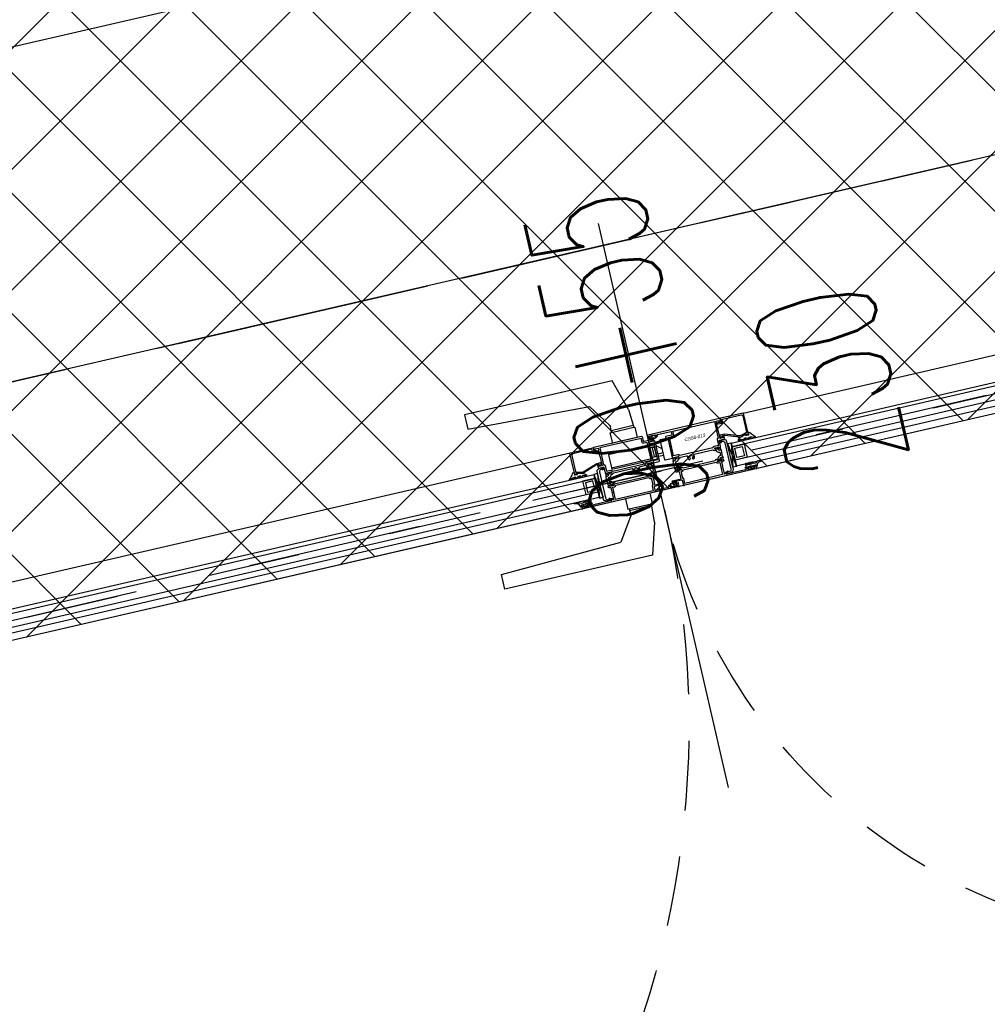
# Model space of a CAD drawing. Header units: centimetres. Extents: x -15121 to 17422, y -60492 to 0.
# Tile 140 of 256: x 2201 to 2301, y -30593 to -30491. Entities that reach past the tile are written whole.
import ezdxf
from ezdxf.enums import TextEntityAlignment as Align

# ---------------------------------------------------------------- set-up
doc = ezdxf.new("R2010")
doc.units = ezdxf.units.CM
doc.header["$LTSCALE"] = 60
for name, pattern in [('__FK_przerywana', [0.32004, 0.16002, -0.16002]), ('DP', [0.5, 0.3, -0.2]), ('KRE-SR', [0.2, 0.12, -0.08])]:
    doc.linetypes.add(name, pattern=pattern)
for name, color, linetype in [('A-DRZ-SY', 1, 'Continuous'), ('AIKA NADPROŻA2', 7, 'Continuous'), ('AIKA powierzchnie2', 2, 'Continuous'), ('AIKA sufity podwieszane', 8, 'Continuous'), ('AIKA sufity wymiarowanie', 7, 'Continuous'), ('AIKA wymiarowanie ogólne rzut2', 7, 'Continuous'), ('AIKA ŚCIANA2', 8, 'Continuous'), ('BA_drz', 7, 'Continuous'), ('JS_PODCIĄGI', 1, 'DP'), ('podciagi i nadproza', 7, 'DP'), ('RI-PROFILE', 8, 'Continuous')]:
    doc.layers.add(name, color=color, linetype=linetype)
doc.layers.add('opisy', color=1, linetype='Continuous', lineweight=15)
doc.styles.add('RomanS', font='romans.shx')
doc.styles.add('T5', font='arial.ttf', dxfattribs={"oblique": 10, "height": 3.5})
doc.styles.add('wymiar', font='txt.shx', dxfattribs={"width": 0.6})
doc.dimstyles.new('Dwudziestka', dxfattribs={"dimtxt": 7, "dimasz": 0.7, "dimexe": 5, "dimexo": 0, "dimgap": 2.5, "dimtad": 1, "dimtoh": 1, "dimdec": 3, "dimrnd": 0.5, "dimdsep": 46, "dimtxsty": 'wymiar', "dimblk": 'znacznik', "dimcen": 0, "dimdle": 5, "dimse1": 1, "dimse2": 1, "dimclrd": 256, "dimclre": 256, "dimclrt": 256, "dimadec": 0, "dimazin": 0, "dimtfac": 0.4, "dimtdec": 3, "dimtix": 1, "dimtofl": 0, "dimtmove": 2, "dimatfit": 3, "dimldrblk": 'znacznik', "dimfxl": 1, "dimtolj": 1, "dimarcsym": 0})

# ---------------------------------------------------------------- blocks, each defined once
blk = doc.blocks.new('PDKŁ')
for p, q in [((3.9, 12.5), (0, -12.5)), ((0, 12.5), (3.9, -12.5))]:
    blk.add_line(p, q)
blk.add_lwpolyline([(3.9, 12.5), (3.9, -12.5), (0, -12.5), (0, 12.5), (3.9, 12.5)])
blk = doc.blocks.new('drzwi90+50')
at = {"layer": 'A-DRZ-SY'}
blk.add_line((-102.5, -31.38), (-102.5, 28.29), dxfattribs=at)
at = {"layer": 'RI-PROFILE'}
for p, q in [((-101.22, 8.9), (-100.25, 12.18)), ((-100.25, 12.18), (-84.62, 12.18)), ((-84.62, 12.18), (-84.62, 10.65)), ((-84.62, 10.65), (-97.36, 10.13)), ((-98.93, 7.8), (-97.36, 10.13)), ((-101.22, 8.9), (-101.33, 7)), ((-101.22, 8.9), (-101.33, 7)), ((-101.32, 7.18), (-98.98, 7.18)), ((-101.32, 7.18), (-98.98, 7.18)), ((-98.98, 7), (-99, 7.63)), ((-98.98, 7), (-99, 7.63)), ((-101.33, 7), (-101.45, 7)), ((-101.45, 7), (-101.45, 5.9)), ((-98.98, 7), (-101.33, 7)), ((-99.7, 7), (-100.6, 7)), ((-98.85, 7), (-98.98, 7)), ((-98.85, 5.9), (-98.85, 7)), ((-112.65, 5.9), (-149.65, 5.9)), ((-102.82, 5.51), (-102.82, 5.51)), ((-15.35, 5.9), (-94.35, 5.9)), ((-103.7, 4.18), (-103.15, 4.62)), ((-103.7, 4.35), (-103.7, 4.35)), ((-103.15, 4.35), (-103.15, 4.35)), ((-102.4, 4.59), (-102.95, 4.59)), ((-102.95, 3.61), (-102.95, 4.53)), ((-102.4, 3.44), (-102.4, 4.59)), ((-103.15, 3.79), (-103.7, 3.79)), ((-103.15, 3.52), (-103.7, 3.52)), ((-103.15, 3.79), (-103.15, 3.79)), ((-102.95, 3.54), (-102.4, 3.54)), ((-98.15, 3.44), (-102.4, 3.44)), ((-13.46, 1.36), (-96.24, 1.36)), ((-96.24, 1.36), (-96.24, 0.76)), ((-149.65, 0), (-112.65, 0)), ((-104.18, 0.39), (-104.18, 0.39)), ((-101.45, -1.1), (-101.45, 0)), ((-98.85, 0), (-98.85, -1.1)), ((-96.24, 0.76), (-13.46, 0.76)), ((-94.35, 0), (-15.35, 0)), ((-101.33, -1.1), (-101.45, -1.1)), ((-101.22, -3), (-101.33, -1.1)), ((-101.22, -3), (-101.33, -1.1)), ((-98.98, -1.1), (-101.33, -1.1)), ((-101.32, -1.28), (-98.98, -1.28)), ((-101.32, -1.28), (-98.98, -1.28)), ((-98.98, -1.1), (-99, -1.73)), ((-98.98, -1.1), (-99, -1.73)), ((-98.85, -1.1), (-98.98, -1.1)), ((-98.93, -1.9), (-97.36, -4.23)), ((-101.22, -3), (-100.24, -6.28)), ((-84.62, -4.71), (-97.36, -4.23)), ((-84.62, -6.28), (-84.62, -4.71)), ((-100.24, -6.28), (-84.62, -6.28))]:
    blk.add_line(p, q, dxfattribs=at)
for points in [[(-98.85, 7), (-98.98, 7), (-101.33, 7), (-101.45, 7), (-101.45, 5.9), (-98.85, 5.9)], [(-112.05, 2.76), (-112.05, 1.36), (-110.75, 1.36), (-110.75, 2.76)], [(-111, 1.56), (-111, 2.56), (-111.8, 2.56), (-111.8, 1.56)], [(-94.94, 2.76), (-94.94, 1.36), (-96.24, 1.36), (-96.24, 2.76)], [(-95.99, 1.56), (-95.99, 2.56), (-95.19, 2.56), (-95.19, 1.56)], [(-98.98, -1.1), (-101.33, -1.1), (-101.45, -1.1), (-101.45, 0), (-98.85, 0), (-98.85, -1.1)]]:
    blk.add_lwpolyline(points, close=True, dxfattribs=at)
for points in [[(-112.57, 3.9, 0.287858), (-112.54, 3.85), (-111.97, 3.7), (-111.77, 3.7), (-110.29, 4.22), (-109.83, 4.22, -0.459407), (-109.78, 4.16, -0.329042), (-110.05, 3.92), (-110.05, 4, -0.256151), (-110.03, 4.03), (-110.02, 4.04, 0.632112), (-110.05, 4.1), (-110.27, 4.1), (-111.75, 3.58), (-111.99, 3.58), (-112.22, 3.64), (-112.51, 3.72), (-112.51, 3.58), (-112.65, 3.58, -0.418945), (-112.7, 3.63), (-112.7, 5.85, -0.414214), (-112.65, 5.9), (-110.25, 5.9, -0.414214), (-110.2, 5.85), (-110.2, 5.77, -0.287257), (-110.21, 5.74), (-110.24, 5.71, 0.267249), (-110.25, 5.68), (-110.25, 5.5), (-110.1, 5.5), (-110.1, 5.51), (-110, 5.55), (-109.85, 5.46), (-109.85, 5.43), (-109.85, 5.43), (-109.85, 5.43, -0.454319), (-109.9, 5.38), (-110.25, 5.38, -0.462511), (-110.38, 5.51), (-110.38, 5.72, 0.416568), (-110.43, 5.77), (-112.4, 5.75, 0.405463), (-112.55, 5.61)], [(-103.7, 3.02), (-103.7, 5.12, 0.398169), (-103.75, 5.17), (-104.5, 5.17), (-104.5, 2.97), (-103.75, 2.97, 0.369204)], [(-102.73, 5.59, 0.767684), (-102.71, 5.52), (-102.7, 5.52, -0.085146), (-102.69, 5.52, -0.196823), (-102.64, 5.46, -0.478694), (-102.71, 5.33), (-102.9, 5.33), (-102.9, 5.33, -0.174661), (-102.97, 5.35), (-102.98, 5.36), (-103.02, 5.38), (-103.02, 5.39), (-103.13, 5.42, 0.068397), (-103.2, 5.42), (-103.22, 5.42, -0.170232), (-103.34, 5.47, -0.665595), (-103.32, 5.52), (-103.29, 5.52, 0.766536), (-103.27, 5.59), (-103.32, 5.62, -0.60612), (-103.31, 5.67), (-103.22, 5.72), (-103.2, 5.72), (-102.8, 5.72), (-102.78, 5.72), (-102.69, 5.67, -0.606131), (-102.68, 5.62)], [(-103.15, 3.07), (-103.15, 5.07, -0.273495), (-103.1, 5.15), (-103.05, 5.17), (-102.5, 5.17), (-102.5, 4.97), (-102.95, 4.97), (-102.95, 3.17), (-102.5, 3.17), (-102.5, 2.97), (-103.05, 2.97, -0.38842)], [(-100.5, 2.56, 0.112813), (-100.45, 2.62), (-100.43, 2.6, 0.272961), (-100.43, 2.81), (-100.45, 2.79, 0.14588), (-100.52, 2.86), (-100.5, 2.88, 0.273255), (-100.7, 2.88), (-100.68, 2.86, 0.14598), (-100.75, 2.79), (-100.77, 2.81, 0.272863), (-100.77, 2.6), (-100.75, 2.62, 0.112856), (-100.7, 2.56, -0.386415), (-100.7, 2.54), (-100.72, 2.49, -0.530912), (-100.89, 2.48, -0.263412), (-100.94, 2.84, 0.527237), (-100.99, 2.91), (-101.65, 2.91), (-101.76, 2.8, -0.198435), (-101.79, 2.79), (-101.94, 2.79), (-101.94, 2.82), (-101.87, 2.95, 0.131589), (-101.87, 2.96), (-101.87, 3.02, 0.414214), (-101.89, 3.04), (-102.32, 3.04, 0.606807), (-102.34, 2.99), (-102.23, 2.82, -0.629353), (-102.21, 2.79), (-102.47, 2.68, -0.536162), (-102.49, 2.7), (-102.49, 2.81, -0.197654), (-102.49, 2.82), (-102.46, 2.86, 0.205169), (-102.45, 2.87, 0.106092), (-102.5, 3.08), (-102.5, 4.02), (-102.45, 4.07), (-102.5, 4.12), (-102.5, 5.17), (-103, 5.17, -0.414214), (-103.05, 5.22), (-103.05, 5.28, -0.414214), (-103, 5.33), (-102.05, 5.33, 0.414292), (-102, 5.38), (-102, 5.75, -0.414292), (-101.85, 5.9), (-96.85, 5.9, -0.414214), (-96.8, 5.85), (-96.8, 5.54), (-96.87, 5.5, -0.199244), (-96.88, 5.5), (-96.95, 5.52), (-96.95, 5.72), (-97.25, 5.72), (-97.25, 4.83), (-97.28, 4.8), (-97.25, 4.77), (-97.25, 3.86), (-96.95, 3.86), (-96.95, 4.08, -0.577388), (-96.92, 4.1), (-96.8, 4.03), (-96.8, 3.86, -0.414214), (-96.96, 3.7), (-97.39, 3.7), (-97.39, 3.08, 0.106121), (-97.44, 2.87, 0.205169), (-97.43, 2.86), (-97.4, 2.82, -0.197654), (-97.4, 2.81), (-97.4, 2.7, -0.536162), (-97.42, 2.68), (-97.68, 2.79, -0.626446), (-97.66, 2.82), (-97.55, 2.99, 0.606807), (-97.57, 3.04), (-98.01, 3.04, 0.414214), (-98.03, 3.02), (-98.03, 2.96, 0.131589), (-98.02, 2.95), (-97.95, 2.82), (-97.95, 2.79), (-98.1, 2.79, -0.198435), (-98.13, 2.8), (-98.24, 2.91), (-100.21, 2.91, 0.527301), (-100.26, 2.84, -0.263181), (-100.31, 2.48, -0.530303), (-100.48, 2.49), (-100.5, 2.54, -0.387107)], [(-103, 5.48), (-102.92, 5.39, 0.18506), (-102.86, 5.38), (-102.73, 5.38), (-102.71, 5.39), (-102.7, 5.41), (-102.71, 5.43), (-102.73, 5.44), (-102.74, 5.44), (-102.76, 5.44), (-102.79, 5.47), (-102.82, 5.51), (-102.84, 5.55), (-102.86, 5.58, 0.433179), (-102.99, 5.6, 0.420657), (-103, 5.48, -1.025064)], [(-98.2, 3.09), (-101.69, 3.09, 0.33408), (-101.87, 3.22), (-102.32, 3.22), (-102.32, 5.17), (-101.97, 5.17, 0.414214), (-101.82, 5.32), (-101.82, 5.72), (-97.43, 5.72), (-97.43, 3.93), (-97.47, 3.93, 0.414214), (-97.57, 3.83), (-97.57, 3.22), (-97.57, 3.22), (-98.03, 3.22, 0.333959)], [(-94.43, 3.9, -0.287858), (-94.46, 3.85), (-95.03, 3.7), (-95.23, 3.7), (-96.71, 4.22), (-97.17, 4.22, 0.459407), (-97.22, 4.16, 0.329042), (-96.95, 3.92), (-96.95, 4, 0.256151), (-96.97, 4.03), (-96.98, 4.04, -0.632112), (-96.95, 4.1), (-96.73, 4.1), (-95.25, 3.58), (-95.01, 3.58), (-94.78, 3.64), (-94.49, 3.72), (-94.49, 3.58), (-94.35, 3.58, 0.418945), (-94.3, 3.63), (-94.3, 5.85, 0.414214), (-94.35, 5.9), (-96.75, 5.9, 0.414214), (-96.8, 5.85), (-96.8, 5.77, 0.287257), (-96.79, 5.74), (-96.76, 5.71, -0.267249), (-96.75, 5.68), (-96.75, 5.5), (-96.9, 5.5), (-96.9, 5.51), (-97, 5.55), (-97.15, 5.46), (-97.15, 5.43), (-97.15, 5.43), (-97.15, 5.43, 0.454319), (-97.1, 5.38), (-96.75, 5.38, 0.462511), (-96.62, 5.51), (-96.62, 5.72, -0.416568), (-96.57, 5.77), (-94.6, 5.75, -0.405463), (-94.45, 5.61)], [(-112.19, 3.2), (-112.28, 3.19, -1), (-112.35, 3.26, -0.221584), (-112.32, 3.28), (-112.23, 3.3), (-112.16, 3.33), (-112.15, 3.34), (-112.15, 3.36, 0.175319), (-112.62, 3.22), (-112.73, 3.19), (-112.78, 3.19, -1), (-112.86, 3.24, -0.317302), (-112.82, 3.28), (-112.75, 3.29), (-112.67, 3.32), (-112.66, 3.33), (-112.66, 3.34), (-112.66, 3.35, 0.074745), (-113.29, 3.19, -1), (-113.35, 3.24, -0.20561), (-113.34, 3.26, 0.095737), (-112.89, 3.76, -0.250819), (-112.7, 3.83), (-112.7, 3.58), (-112.47, 3.58), (-112.42, 3.58), (-112.42, 3.69), (-112.36, 3.68), (-111.99, 3.59, -0.13918), (-111.54, 3.31, -0.962884), (-111.63, 3.23, 0.084626), (-111.82, 3.28, 0.323058), (-112.03, 3.25), (-112.09, 3.23), (-112.1, 3.22, -0.058863)], [(-109.83, 0.29, 0.638068), (-109.81, 0.31), (-109.81, 0.38, -1.146176), (-109.71, 0.38), (-109.71, 0.27), (-109.66, 0.27), (-109.62, 0.27), (-109.62, 0.22), (-109.62, 0.18), (-109.66, 0.18), (-109.9, 0.18), (-109.93, 0.18), (-109.96, 0.19), (-110.22, 0.26, -0.351665), (-110.37, 0.45), (-110.37, 3.43, -0.362129), (-110.22, 3.62), (-109.96, 3.69), (-109.93, 3.7), (-109.9, 3.7), (-109.66, 3.7, -0.99031), (-109.66, 3.61), (-109.71, 3.61), (-109.71, 3.5, -1.11146), (-109.81, 3.5), (-109.81, 3.57, 0.655905), (-109.83, 3.59), (-109.97, 3.54, 0.31307), (-110.14, 3.31), (-110.14, 0.57, 0.342952), (-109.97, 0.34)], [(-97.17, 0.29, -0.638068), (-97.19, 0.31), (-97.19, 0.38, 1.146176), (-97.29, 0.38), (-97.29, 0.27), (-97.34, 0.27), (-97.38, 0.27), (-97.38, 0.22), (-97.38, 0.18), (-97.34, 0.18), (-97.11, 0.18), (-97.07, 0.18), (-97.04, 0.19), (-96.78, 0.26, 0.351665), (-96.63, 0.45), (-96.63, 3.43, 0.362129), (-96.78, 3.62), (-97.04, 3.69), (-97.07, 3.7), (-97.11, 3.7), (-97.34, 3.7, 0.99031), (-97.34, 3.61), (-97.29, 3.61), (-97.29, 3.5, 1.11146), (-97.19, 3.5), (-97.19, 3.57, -0.655905), (-97.17, 3.59), (-97.03, 3.54, -0.31307), (-96.86, 3.31), (-96.86, 0.57, -0.342952), (-97.03, 0.34)], [(-94.81, 3.2), (-94.72, 3.19, 1), (-94.65, 3.26, 0.221584), (-94.68, 3.28), (-94.77, 3.3), (-94.84, 3.33), (-94.85, 3.34), (-94.85, 3.36, -0.175319), (-94.38, 3.22), (-94.27, 3.19), (-94.22, 3.19, 1), (-94.14, 3.24, 0.317302), (-94.18, 3.28), (-94.25, 3.29), (-94.33, 3.32), (-94.34, 3.33), (-94.34, 3.34), (-94.34, 3.35, -0.074745), (-93.71, 3.19, 1), (-93.65, 3.24, 0.20561), (-93.66, 3.26, -0.095737), (-94.11, 3.76, 0.250819), (-94.3, 3.83), (-94.3, 3.58), (-94.53, 3.58), (-94.58, 3.58), (-94.58, 3.69), (-94.64, 3.68), (-95.01, 3.59, 0.13918), (-95.46, 3.31, 0.962884), (-95.37, 3.23, -0.084626), (-95.18, 3.28, -0.323058), (-94.97, 3.25), (-94.92, 3.23), (-94.9, 3.22, 0.058863)], [(-102, 3.03), (-101.89, 3.03, -0.459063), (-101.87, 3.01), (-101.87, 2.96), (-101.95, 2.81, 0.13166), (-101.96, 2.79), (-101.96, 2.78, -0.340635), (-102.12, 2.56), (-102.29, 2.52), (-102.29, 2.15), (-102.12, 2.11, -0.340635), (-101.96, 1.89), (-101.96, 1.88, 0.13166), (-101.95, 1.86), (-101.86, 1.71), (-101.86, 1.66, -0.414214), (-101.89, 1.63), (-102, 1.63, -0.414214), (-102.02, 1.66), (-102.02, 1.68, 1.657677), (-102.13, 1.68), (-102.13, 1.66, -0.414214), (-102.15, 1.63), (-102.26, 1.63, -0.414214), (-102.29, 1.66), (-102.29, 1.7, -0.177104), (-102.29, 1.71), (-102.2, 1.87), (-102.2, 1.92), (-102.46, 1.99, -0.340697), (-102.49, 2.04), (-102.49, 2.63, -0.308868), (-102.46, 2.68), (-102.2, 2.75), (-102.2, 2.8), (-102.29, 2.96, 0.02896), (-102.29, 2.97), (-102.29, 3.01, -0.440048), (-102.26, 3.03), (-102.15, 3.03, -0.443383), (-102.13, 3.01), (-102.13, 2.99, 1.657677), (-102.02, 2.99), (-102.02, 3.01, -0.44283)], [(-105.13, 0.73), (-105.08, 0.73), (-105.08, 1.38), (-105.08, 1.46), (-105.08, 1.46), (-105.14, 1.46, -0.286465), (-105.33, 1.59), (-108.8, 1.59, -0.286465), (-108.99, 1.46), (-109.17, 1.46), (-109.17, 0.18), (-105.18, 0.18), (-105.18, 0.69, -0.414214)], [(-104.5, 0.05, 0.414214), (-104.45, 0), (-94.35, 0, 0.414214), (-94.3, 0.05), (-94.3, 0.33, 0.414214), (-94.35, 0.38), (-94.51, 0.38, 0.99805), (-94.51, 0.3), (-94.42, 0.3), (-94.42, 0.19, -0.414214), (-94.47, 0.14), (-95.13, 0.14, -0.414214), (-95.18, 0.19), (-95.18, 0.3), (-95.18, 0.3), (-95.09, 0.3, 0.998176), (-95.09, 0.38), (-95.36, 0.38, 1.000716), (-95.36, 0.3), (-95.3, 0.3), (-95.3, 0.23, -0.414214), (-95.35, 0.18), (-95.4, 0.18), (-95.4, 0.17), (-97.42, 0.18, -0.412055), (-97.44, 0.2), (-97.44, 0.3), (-97.38, 0.3), (-97.38, 0.38), (-97.42, 0.38, 0.43156), (-97.54, 0.25, -0.43156), (-97.59, 0.2), (-97.6, 0.2, -0.414214), (-97.65, 0.25), (-97.65, 0.82), (-97.68, 0.85), (-97.65, 0.88), (-97.65, 0.97), (-97.68, 1), (-97.65, 1.03), (-97.65, 1.48), (-97.55, 1.48, 0.268304), (-97.41, 1.55), (-97.39, 1.58, 0.250573), (-97.39, 1.6, -0.103677), (-97.44, 1.8, -0.205169), (-97.43, 1.81), (-97.4, 1.85, 0.197654), (-97.4, 1.86), (-97.4, 1.97, 0.536162), (-97.42, 1.99), (-97.68, 1.88, 1.096781), (-97.66, 1.85), (-97.55, 1.68, -0.606807), (-97.57, 1.63), (-98.01, 1.63, -0.414214), (-98.03, 1.66), (-98.03, 1.71, -0.131589), (-98.02, 1.72), (-97.95, 1.85), (-97.95, 1.89), (-98.1, 1.89, 0.198435), (-98.13, 1.87), (-98.24, 1.76), (-101.65, 1.77), (-101.76, 1.87, 0.198435), (-101.79, 1.89), (-101.94, 1.89), (-101.94, 1.85), (-101.87, 1.72, -0.131589), (-101.87, 1.71), (-101.87, 1.66, -0.414214), (-101.89, 1.63), (-102.32, 1.63, -0.606807), (-102.34, 1.68), (-102.23, 1.85, 1.096781), (-102.21, 1.88), (-102.47, 1.99, 0.536162), (-102.49, 1.97), (-102.49, 1.86, 0.197654), (-102.49, 1.85), (-102.46, 1.81, -0.205169), (-102.45, 1.8, -0.103677), (-102.5, 1.6, 0.250573), (-102.5, 1.58), (-102.48, 1.55, 0.268304), (-102.34, 1.48), (-102.1, 1.48), (-102.1, 1.03), (-102.07, 1), (-102.1, 0.97), (-102.1, 0.88), (-102.07, 0.85), (-102.1, 0.82), (-102.1, 0.73), (-102.65, 0.73, 0.414214), (-102.7, 0.69), (-102.7, 0.63, 0.414165), (-102.65, 0.58), (-102.05, 0.57), (-102.05, 0.57), (-102.05, 0.57), (-102.04, 0.57), (-102.04, 0.57), (-102.04, 0.57), (-102.04, 0.57), (-102.04, 0.57), (-102.04, 0.57), (-102.04, 0.57), (-102.03, 0.57), (-102.03, 0.57), (-102.03, 0.57), (-102.03, 0.57), (-102.03, 0.57), (-102.03, 0.57), (-102.03, 0.57), (-102.02, 0.57), (-102.02, 0.57), (-102.02, 0.57), (-102.02, 0.56), (-102.02, 0.56), (-102.02, 0.56), (-102.02, 0.56), (-102.01, 0.56), (-102.01, 0.56), (-102.01, 0.56), (-102.01, 0.56), (-102.01, 0.56), (-102.01, 0.55), (-102.01, 0.55), (-102.01, 0.55), (-102.01, 0.55), (-102.01, 0.55), (-102.01, 0.55), (-102, 0.55), (-102, 0.54), (-102, 0.54), (-102, 0.54), (-102, 0.54), (-102, 0.54), (-102, 0.54), (-102, 0.54), (-102, 0.53), (-102, 0.53), (-102, 0.53), (-102, 0.53), (-102, 0.53), (-102, 0.53), (-102, 0.52), (-102, 0.52), (-102, 0.23, -0.414214), (-102.05, 0.18), (-103.45, 0.18, -0.414214), (-103.5, 0.23), (-103.5, 0.33, 0.414214), (-103.55, 0.38), (-103.71, 0.38, 0.998203), (-103.71, 0.3), (-103.62, 0.3), (-103.62, 0.19, -0.414214), (-103.67, 0.14), (-104.33, 0.14, -0.414214), (-104.38, 0.19), (-104.38, 0.3), (-104.29, 0.3), (-104.29, 0.38), (-104.45, 0.38, 0.414214), (-104.5, 0.33)], [(-112.69, 0.58), (-112.5, 0.58, 0.414214), (-112.48, 0.6), (-112.48, 0.74, -0.414214), (-112.46, 0.76), (-112.38, 0.76, -0.414214), (-112.36, 0.74), (-112.36, 0.6, 0.414214), (-112.34, 0.58), (-112.28, 0.58, 0.414214), (-112.26, 0.6), (-112.26, 0.74, -0.414214), (-112.24, 0.76), (-112.16, 0.76, -0.414214), (-112.14, 0.74), (-112.14, 0.6, 0.414214), (-112.12, 0.58), (-112.06, 0.58, 0.414214), (-112.04, 0.6), (-112.04, 0.74, -0.414208), (-112.02, 0.76), (-111.94, 0.76, -0.414219), (-111.92, 0.74), (-111.92, 0.6, 0.414214), (-111.9, 0.58), (-111.84, 0.58, 0.414214), (-111.82, 0.6), (-111.82, 0.74, -0.413901), (-111.8, 0.76), (-111.72, 0.76, -0.410424), (-111.7, 0.74), (-111.7, 0.38), (-111.95, 0.38), (-111.95, 0.38), (-111.95, 0.29), (-111.9, 0.26, -0.392584), (-111.89, 0.23), (-111.98, 0.14), (-112.42, 0.14), (-112.5, 0.22, -0.342583), (-112.5, 0.26), (-112.45, 0.29), (-112.45, 0.38), (-112.72, 0.38), (-112.72, 0.16), (-112.82, 0.19), (-112.99, 0.54, 0.146205), (-113.12, 0.61), (-113.19, 0.63), (-113.35, 0.66), (-113.4, 0.67, -0.694648), (-113.37, 0.76), (-113.21, 0.76), (-113.1, 0.75, -0.091297), (-112.83, 0.67), (-112.73, 0.59, 0.148233)], [(-104.27, 0.31, 0.767684), (-104.29, 0.38), (-104.3, 0.38, -0.085146), (-104.31, 0.38, -0.196823), (-104.36, 0.44, -0.478694), (-104.29, 0.57), (-104.1, 0.57), (-104.1, 0.57, -0.174661), (-104.03, 0.55), (-104.02, 0.54), (-103.98, 0.52), (-103.98, 0.51), (-103.87, 0.48, 0.068397), (-103.8, 0.48), (-103.78, 0.48, -0.170232), (-103.66, 0.43, -0.665595), (-103.68, 0.38), (-103.71, 0.38, 0.766536), (-103.73, 0.31), (-103.68, 0.28, -0.60612), (-103.69, 0.23), (-103.78, 0.18), (-103.8, 0.18), (-104.2, 0.18), (-104.22, 0.18), (-104.31, 0.23, -0.606131), (-104.32, 0.28)], [(-104, 0.42), (-104.08, 0.51, 0.18506), (-104.14, 0.52), (-104.27, 0.52), (-104.29, 0.51), (-104.3, 0.49), (-104.29, 0.47), (-104.27, 0.46), (-104.26, 0.46), (-104.24, 0.46), (-104.21, 0.43), (-104.18, 0.39), (-104.16, 0.35), (-104.14, 0.32, 0.433179), (-104.01, 0.3, 0.420657), (-104, 0.42, -1.025064)], [(-94.31, 0.58), (-94.5, 0.58, -0.414214), (-94.52, 0.6), (-94.52, 0.74, 0.414214), (-94.54, 0.76), (-94.62, 0.76, 0.414214), (-94.64, 0.74), (-94.64, 0.6, -0.414214), (-94.66, 0.58), (-94.72, 0.58, -0.414214), (-94.74, 0.6), (-94.74, 0.74, 0.414214), (-94.76, 0.76), (-94.84, 0.76, 0.414214), (-94.86, 0.74), (-94.86, 0.6, -0.414214), (-94.88, 0.58), (-94.94, 0.58, -0.414214), (-94.96, 0.6), (-94.96, 0.74, 0.414208), (-94.98, 0.76), (-95.06, 0.76, 0.414219), (-95.08, 0.74), (-95.08, 0.6, -0.414214), (-95.1, 0.58), (-95.16, 0.58, -0.414214), (-95.18, 0.6), (-95.18, 0.74, 0.413901), (-95.2, 0.76), (-95.28, 0.76, 0.410424), (-95.3, 0.74), (-95.3, 0.38), (-95.05, 0.38), (-95.05, 0.38), (-95.05, 0.29), (-95.1, 0.26, 0.392584), (-95.11, 0.23), (-95.02, 0.14), (-94.58, 0.14), (-94.5, 0.22, 0.342583), (-94.5, 0.26), (-94.55, 0.29), (-94.55, 0.38), (-94.28, 0.38), (-94.28, 0.16), (-94.18, 0.19), (-94.01, 0.54, -0.146205), (-93.88, 0.61), (-93.81, 0.63), (-93.65, 0.66), (-93.6, 0.67, 0.694648), (-93.63, 0.76), (-93.79, 0.76), (-93.9, 0.75, 0.091297), (-94.17, 0.67), (-94.27, 0.59, -0.148233)]]:
    blk.add_lwpolyline(points, format="xyb", close=True, dxfattribs=at)
for points in [[(-105.35, 2.91), (-106.01, 2.91, 0.526663), (-106.06, 2.84, -0.262924), (-106.11, 2.48, -0.53092), (-106.28, 2.49), (-106.3, 2.54, -0.386405), (-106.3, 2.56, 0.112964), (-106.25, 2.62), (-106.23, 2.6, 0.272961), (-106.23, 2.81), (-106.25, 2.79, 0.145873), (-106.32, 2.86), (-106.3, 2.88, 0.273231), (-106.5, 2.88), (-106.48, 2.86, 0.145875), (-106.55, 2.79), (-106.57, 2.81, 0.272863), (-106.57, 2.6), (-106.55, 2.62, 0.112751), (-106.5, 2.56, -0.386734), (-106.5, 2.54), (-106.52, 2.49, -0.530631), (-106.69, 2.48, -0.262669), (-106.74, 2.84, 0.526689), (-106.79, 2.91), (-108.76, 2.91), (-108.87, 2.8, -0.198555), (-108.9, 2.79), (-109.05, 2.79), (-109.05, 2.82), (-108.98, 2.95, 0.131676), (-108.97, 2.96), (-108.97, 3.02, 0.414214), (-108.99, 3.04), (-109.43, 3.04, 0.606807), (-109.45, 2.99), (-109.34, 2.82, -1.097514), (-109.32, 2.79), (-109.58, 2.68, -0.535124), (-109.6, 2.7), (-109.6, 2.81, -0.194092), (-109.6, 2.82), (-109.57, 2.86, 0.197355), (-109.56, 2.87, 0.108245), (-109.61, 3.07, -0.112365), (-109.61, 3.09), (-109.61, 3.7), (-110.04, 3.7, -0.414214), (-110.2, 3.86), (-110.2, 4.03), (-110.08, 4.1, -0.577388), (-110.05, 4.08), (-110.05, 3.86), (-109.75, 3.86), (-109.75, 4.77), (-109.72, 4.8), (-109.75, 4.83), (-109.75, 5.72), (-110.05, 5.72), (-110.05, 5.52), (-110.12, 5.5, -0.199244), (-110.13, 5.5), (-110.2, 5.54), (-110.2, 5.85, -0.414214), (-110.15, 5.9), (-102.55, 5.9, -0.41423), (-102.5, 5.85), (-102.5, 5.57, -0.414197), (-102.55, 5.52), (-102.71, 5.52), (-102.71, 5.6), (-102.62, 5.6), (-102.62, 5.71, 0.414214), (-102.67, 5.76), (-103.33, 5.76, 0.414214), (-103.38, 5.71), (-103.38, 5.6), (-103.29, 5.6), (-103.29, 5.52), (-103.45, 5.52, -0.414214), (-103.5, 5.57), (-103.5, 5.67, 0.414182), (-103.55, 5.72), (-104.95, 5.72, 0.414246), (-105, 5.67), (-105, 5.38, 0.414214), (-104.95, 5.33), (-104.35, 5.33, -0.414214), (-104.3, 5.28), (-104.3, 5.22, -0.414408), (-104.35, 5.17), (-104.5, 5.17), (-104.5, 4.12), (-104.55, 4.07), (-104.5, 4.02), (-104.5, 3.09, -0.112289), (-104.5, 3.07, 0.108219), (-104.55, 2.87, 0.197355), (-104.54, 2.86), (-104.51, 2.82, -0.194092), (-104.51, 2.81), (-104.51, 2.7, -0.535124), (-104.53, 2.68), (-104.79, 2.79, -1.097514), (-104.77, 2.82), (-104.66, 2.99, 0.606807), (-104.68, 3.04), (-105.12, 3.04, 0.414214), (-105.14, 3.02), (-105.14, 2.96, 0.131676), (-105.13, 2.95), (-105.06, 2.82), (-105.06, 2.79), (-105.21, 2.79, -0.198555), (-105.24, 2.8), (-105.35, 2.91)], [(-109.43, 3.22), (-108.97, 3.22, -0.334009), (-108.8, 3.09), (-105.31, 3.09, -0.334009), (-105.14, 3.22), (-104.68, 3.22), (-104.68, 5.17), (-105.03, 5.17, -0.414214), (-105.18, 5.32), (-105.18, 5.72), (-109.57, 5.72), (-109.57, 3.93), (-109.53, 3.93, -0.414214), (-109.43, 3.83), (-109.43, 3.22), (-109.43, 3.22)], [(-109.4, 1.71), (-109.3, 1.87), (-109.31, 1.92), (-109.57, 1.99, -0.340697), (-109.6, 2.04), (-109.6, 2.63, -0.340697), (-109.57, 2.68), (-109.31, 2.75), (-109.31, 2.8), (-109.4, 2.96), (-109.4, 2.96), (-109.4, 2.96), (-109.4, 2.96), (-109.4, 2.96), (-109.4, 2.96), (-109.4, 2.96), (-109.4, 2.96), (-109.4, 2.96), (-109.4, 2.96), (-109.4, 2.96), (-109.4, 2.96), (-109.4, 2.96), (-109.4, 2.96), (-109.4, 2.96), (-109.4, 2.96), (-109.4, 2.96), (-109.4, 2.96), (-109.4, 2.96), (-109.4, 2.96), (-109.4, 2.96), (-109.4, 2.96), (-109.4, 2.96), (-109.4, 2.96), (-109.4, 2.96), (-109.4, 2.96), (-109.4, 2.96), (-109.4, 2.96), (-109.4, 2.96), (-109.4, 2.96), (-109.4, 2.96), (-109.4, 2.96), (-109.4, 2.96), (-109.4, 2.96), (-109.4, 2.96), (-109.4, 2.96), (-109.4, 2.96), (-109.4, 2.96), (-109.4, 2.96), (-109.4, 2.96), (-109.4, 2.96), (-109.4, 2.96), (-109.4, 2.96), (-109.4, 2.96), (-109.4, 2.97), (-109.4, 2.97), (-109.4, 2.97), (-109.4, 2.97), (-109.4, 2.97), (-109.4, 2.97), (-109.4, 2.97), (-109.4, 3.01, -0.414214), (-109.37, 3.04), (-109.26, 3.04, -0.414214), (-109.24, 3.01), (-109.24, 2.99, 1.657677), (-109.13, 2.99), (-109.13, 3.01, -0.414214), (-109.11, 3.04), (-109, 3.04, -0.414214), (-108.97, 3.01), (-108.97, 2.96), (-109.06, 2.81, 0.13166), (-109.07, 2.79), (-109.07, 2.78, -0.340635), (-109.23, 2.56), (-109.4, 2.52), (-109.4, 2.15), (-109.23, 2.11, -0.340635), (-109.07, 1.89), (-109.07, 1.88, 0.13166), (-109.06, 1.86), (-108.97, 1.71), (-108.97, 1.66, -0.414214), (-109, 1.63), (-109.11, 1.63, -0.414214), (-109.13, 1.66), (-109.13, 1.68, 1.657677), (-109.24, 1.68), (-109.24, 1.66, -0.414214), (-109.26, 1.63), (-109.37, 1.63, -0.414214), (-109.4, 1.66), (-109.4, 1.7), (-109.4, 1.7), (-109.4, 1.7), (-109.4, 1.7), (-109.4, 1.7), (-109.4, 1.7), (-109.4, 1.71), (-109.4, 1.71), (-109.4, 1.71), (-109.4, 1.71), (-109.4, 1.71), (-109.4, 1.71), (-109.4, 1.71), (-109.4, 1.71), (-109.4, 1.71), (-109.4, 1.71), (-109.4, 1.71), (-109.4, 1.71), (-109.4, 1.71)], [(-104.71, 1.71), (-104.71, 1.71), (-104.71, 1.71, 0.023506), (-104.71, 1.71), (-104.82, 1.87), (-104.8, 1.92), (-104.54, 1.99, 0.340697), (-104.51, 2.04), (-104.51, 2.63, 0.433468), (-104.54, 2.68), (-104.8, 2.75), (-104.82, 2.8), (-104.71, 2.96, 0.183125), (-104.71, 2.97), (-104.71, 3.01, 0.464399), (-104.74, 3.03), (-104.85, 3.03, 0.464399), (-104.87, 3.01), (-104.87, 2.99, -1.657677), (-104.98, 2.99), (-104.98, 3.01, 0.479106), (-105, 3.03), (-105.11, 3.03, 0.508681), (-105.13, 3.01), (-105.13, 2.96), (-105.05, 2.81, -0.13166), (-105.04, 2.79), (-105.04, 2.78, 0.340635), (-104.88, 2.56), (-104.71, 2.52), (-104.71, 2.15), (-104.88, 2.11, 0.340635), (-105.04, 1.89), (-105.04, 1.88, -0.13166), (-105.05, 1.86), (-105.14, 1.71), (-105.14, 1.66, 0.414214), (-105.11, 1.63), (-105, 1.63, 0.414214), (-104.98, 1.66), (-104.98, 1.68, -1.657677), (-104.87, 1.68), (-104.87, 1.66, 0.414214), (-104.85, 1.63), (-104.74, 1.63, 0.414214), (-104.71, 1.66), (-104.71, 1.7), (-104.71, 1.7), (-104.71, 1.7), (-104.71, 1.7), (-104.71, 1.7), (-104.71, 1.7), (-104.71, 1.71), (-104.71, 1.71), (-104.71, 1.71), (-104.71, 1.71), (-104.71, 1.71), (-104.71, 1.71), (-104.71, 1.71), (-104.71, 1.71), (-104.71, 1.71), (-104.71, 1.71), (-104.71, 1.71)], [(-97.6, 1.71), (-97.69, 1.87), (-97.69, 1.92), (-97.43, 1.99, 0.340697), (-97.4, 2.04), (-97.4, 2.63, 0.340697), (-97.43, 2.68), (-97.69, 2.75), (-97.69, 2.8), (-97.6, 2.96), (-97.6, 2.96), (-97.6, 2.96), (-97.6, 2.96), (-97.6, 2.96), (-97.6, 2.96), (-97.6, 2.96), (-97.6, 2.96), (-97.6, 2.96), (-97.6, 2.96), (-97.6, 2.96), (-97.6, 2.96), (-97.6, 2.96), (-97.6, 2.96), (-97.6, 2.96), (-97.6, 2.96), (-97.6, 2.96), (-97.6, 2.96), (-97.6, 2.96), (-97.6, 2.96), (-97.6, 2.96), (-97.6, 2.96), (-97.6, 2.96), (-97.6, 2.96), (-97.6, 2.96), (-97.6, 2.96), (-97.6, 2.96), (-97.6, 2.96), (-97.6, 2.96), (-97.6, 2.96), (-97.6, 2.96), (-97.6, 2.96), (-97.6, 2.96), (-97.6, 2.96), (-97.6, 2.96), (-97.6, 2.96), (-97.6, 2.96), (-97.6, 2.96), (-97.6, 2.96), (-97.6, 2.96), (-97.6, 2.96), (-97.6, 2.96), (-97.6, 2.96), (-97.6, 2.96), (-97.6, 2.97), (-97.6, 2.97), (-97.6, 2.97), (-97.6, 2.97), (-97.6, 2.97), (-97.6, 2.97), (-97.6, 2.97), (-97.6, 3.01, 0.440048), (-97.63, 3.03), (-97.74, 3.03, 0.443383), (-97.76, 3.01), (-97.76, 2.99, -1.657677), (-97.87, 2.99), (-97.87, 3.01, 0.44283), (-97.89, 3.03), (-98, 3.03, 0.459063), (-98.02, 3.01), (-98.02, 2.96), (-97.94, 2.81, -0.13166), (-97.93, 2.79), (-97.93, 2.78, 0.340635), (-97.77, 2.56), (-97.6, 2.52), (-97.6, 2.15), (-97.77, 2.11, 0.340635), (-97.93, 1.89), (-97.93, 1.88, -0.13166), (-97.94, 1.86), (-98.03, 1.71), (-98.03, 1.66, 0.414214), (-98, 1.63), (-97.89, 1.63, 0.414214), (-97.87, 1.66), (-97.87, 1.68, -1.657677), (-97.76, 1.68), (-97.76, 1.66, 0.414214), (-97.74, 1.63), (-97.63, 1.63, 0.414214), (-97.6, 1.66), (-97.6, 1.7), (-97.6, 1.7), (-97.6, 1.7), (-97.6, 1.7), (-97.6, 1.7), (-97.6, 1.7), (-97.6, 1.71), (-97.6, 1.71), (-97.6, 1.71), (-97.6, 1.71), (-97.6, 1.71), (-97.6, 1.71), (-97.6, 1.71), (-97.6, 1.71), (-97.6, 1.71), (-97.6, 1.71), (-97.6, 1.71), (-97.6, 1.71), (-97.6, 1.71)], [(-108.76, 1.76), (-108.87, 1.87, 0.198555), (-108.9, 1.88), (-109.05, 1.88), (-109.05, 1.84), (-108.98, 1.72, -0.131676), (-108.97, 1.71), (-108.97, 1.65, -0.414214), (-108.99, 1.63), (-109.43, 1.63, -0.606807), (-109.45, 1.68), (-109.34, 1.85, 0.859859), (-109.32, 1.88), (-109.58, 1.99, 0.535124), (-109.6, 1.97), (-109.6, 1.86, 0.194092), (-109.6, 1.85), (-109.57, 1.81, -0.197355), (-109.56, 1.8, -0.10926), (-109.61, 1.6, 0.191135), (-109.61, 1.59, 0.334349), (-109.45, 1.48), (-109.35, 1.48), (-109.35, 1.03), (-109.32, 1), (-109.35, 0.97), (-109.35, 0.88), (-109.32, 0.85), (-109.35, 0.82), (-109.35, 0.25, -0.414214), (-109.4, 0.2), (-109.41, 0.2, -0.414214), (-109.46, 0.25), (-109.46, 0.26, 0.414214), (-109.58, 0.38), (-109.62, 0.38), (-109.62, 0.3), (-109.56, 0.3), (-109.56, 0.2, -0.412055), (-109.58, 0.18), (-111.6, 0.17), (-111.6, 0.18), (-111.65, 0.18, -0.414214), (-111.7, 0.23), (-111.7, 0.3), (-111.64, 0.3, 0.999654), (-111.64, 0.38), (-111.91, 0.38), (-111.91, 0.38), (-111.91, 0.38, 0.978144), (-111.91, 0.3), (-111.82, 0.3), (-111.82, 0.3), (-111.82, 0.19, -0.414214), (-111.87, 0.14), (-112.53, 0.14, -0.414214), (-112.58, 0.19), (-112.58, 0.3), (-112.49, 0.3, 0.99805), (-112.49, 0.38), (-112.65, 0.38, 0.414214), (-112.7, 0.33), (-112.7, 0.05, 0.414214), (-112.65, 0), (-107.31, 0), (-105.15, 0, 0.414214), (-105, 0.15), (-105, 0.52, -0.414183), (-104.95, 0.57), (-104, 0.58, 0.414183), (-103.95, 0.63), (-103.95, 0.69, 0.414214), (-104, 0.73), (-104.9, 0.73), (-104.9, 0.97), (-104.93, 1), (-104.9, 1.03), (-104.9, 1.48), (-104.66, 1.48, 0.341446), (-104.5, 1.59, 0.185214), (-104.5, 1.6, -0.10859), (-104.55, 1.8, -0.197355), (-104.54, 1.81), (-104.51, 1.85, 0.194092), (-104.51, 1.86), (-104.51, 1.97, 0.535124), (-104.53, 1.99), (-104.79, 1.88, 1.097514), (-104.77, 1.85), (-104.66, 1.68, -0.606807), (-104.68, 1.63), (-105.12, 1.63, -0.414214), (-105.14, 1.65), (-105.14, 1.71, -0.131676), (-105.13, 1.72), (-105.06, 1.84), (-105.06, 1.88), (-105.21, 1.88, 0.198555), (-105.24, 1.87), (-105.35, 1.77), (-108.76, 1.77)], [(-101.87, 0.73, -0.414214), (-101.82, 0.69), (-101.82, 0.18), (-97.83, 0.18), (-97.83, 1.46), (-98.03, 1.46, -0.333915), (-98.2, 1.59), (-101.69, 1.59, -0.33369), (-101.87, 1.46), (-101.92, 1.46), (-101.92, 1.46), (-101.92, 1.38), (-101.92, 0.73), (-101.87, 0.73), (-101.87, 0.73)], [(-112.26, 0.41, 0.855905), (-112.26, 0.26), (-112.15, 0.26, 0.885646), (-112.15, 0.41), (-112.26, 0.41)], [(-94.74, 0.41, -0.855905), (-94.74, 0.26), (-94.85, 0.26, -0.885646), (-94.85, 0.41), (-94.74, 0.41)]]:
    blk.add_lwpolyline(points, format="xyb", dxfattribs=at)
for points in [[(-102.95, 4.84), (-98.15, 4.84), (-98.15, 3.29), (-102.95, 3.29)], [(-102.95, 4.53), (-102.7, 4.53), (-102.7, 3.61), (-102.95, 3.61)], [(-151.54, 2.76), (-110.75, 2.76), (-110.75, 3.16), (-151.54, 3.16)], [(-13.46, 2.76), (-96.24, 2.76), (-96.24, 3.16), (-13.46, 3.16)], [(-151.54, 1.36), (-110.75, 1.36), (-110.75, 0.76), (-151.54, 0.76)]]:
    blk.add_lwpolyline(points, dxfattribs=at)
for centre, start, end in [((-98.79, 7.64), 130.1536, 181.2938), ((-98.79, 7.64), 130.1536, 181.2938), ((-98.79, -1.74), 178.7062, 229.8464)]:
    blk.add_arc(centre, 0.213, start, end, dxfattribs=at)
at = {"layer": 'RI-PROFILE', "linetype": 'KRE-SR'}
for centre, radius, start, end in [((-159.96, -2.16), 57.47, 277.5863, 0.1469), ((-4.64, -2.01), 97.86, 180, 265.3222)]:
    blk.add_arc(centre, radius, start, end, dxfattribs=at)
at = {"layer": 'RI-PROFILE'}
for p in [(-110.2, 5.9), (-110.2, 5.9), (-103, 5.76), (-102.5, 5.9), (-102.5, 5.9), (-102.5, 5.52), (-102.5, 5.17), (-96.8, 5.9), (-96.8, 5.9), (-112.7, 3.58), (-112.7, 3.58), (-110.75, 3.16), (-109.71, 3.61), (-97.29, 3.61), (-96.24, 3.16), (-94.3, 3.58), (-94.3, 3.58), (-105.14, 3.04), (-105.14, 3.04), (-110.75, 1.96), (-105.14, 1.63), (-105.14, 1.63), (-96.24, 1.96), (-112.72, 0.38), (-112.7, 0.38), (-112.7, 0), (-112.2, 0.14), (-111.95, 0.38), (-110.75, 0.76), (-109.71, 0.27), (-109.62, 0.18), (-105, 0), (-104.5, 0.38), (-104.5, 0), (-104.5, 0), (-104, 0.14), (-97.38, 0.18), (-97.29, 0.27), (-96.24, 0.76), (-95.05, 0.38), (-94.8, 0.14), (-94.3, 0.38), (-94.3, 0), (-94.28, 0.38)]:
    blk.add_point(p, dxfattribs=at)
at = {"layer": 'RI-PROFILE', "extrusion": (0, 0, -1), "xscale": 0.0999999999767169, "yscale": 0.0999999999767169, "zscale": -0.0999999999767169}
blk.add_blockref('PDKŁ', (110.37, 1.94), dxfattribs=at)
at = {"layer": 'RI-PROFILE', "xscale": 0.0999999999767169, "yscale": 0.0999999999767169, "zscale": 0.0999999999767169}
blk.add_blockref('PDKŁ', (-96.63, 1.94), dxfattribs=at)
at = {"layer": 'RI-PROFILE', "style": 'T5', "oblique": 10, "text_generation_flag": 4, "width": 1.015427}
blk.add_text('CS68-013', height=0.345, rotation=180, dxfattribs=at).set_placement((-108.32, 4.4), align=Align.RIGHT)
blk = doc.blocks.new('SL podciągi restauracja')
at = {"layer": 'podciagi i nadproza'}
blk.add_lwpolyline([(1567.12, -27987.65), (1732.76, -27949.41), (1738.16, -27972.79), (1572.52, -28011.03), (1567.12, -27987.65)], dxfattribs=at)
blk = doc.blocks.new('znacznik')
at = {"color": 0}
for points in [[(0, -5), (0, 5)], [(-4, 0), (4, 0)]]:
    blk.add_lwpolyline(points, dxfattribs=at)
at = {"color": 1}
blk.add_lwpolyline([(-2.12, -2.12), (2.12, 2.12)], dxfattribs=at)
blk = doc.blocks.new('*D5396')
at = {"layer": 'AIKA wymiarowanie ogólne rzut2', "lineweight": -2, "transparency": 16777216}
blk.add_line((2672.25, -30385.07), (2108.52, -30515.22), dxfattribs=at)
at = {"layer": 'Defpoints', "color": 0, "transparency": 16777216}
for p in [(2673.81, -30388.7), (2107.84, -30515.37), (2115.41, -30548.15)]:
    blk.add_point(p, dxfattribs=at)
at = {"layer": 'AIKA wymiarowanie ogólne rzut2', "linetype": 'ByBlock', "lineweight": -2, "transparency": 16777216, "xscale": 0.7, "yscale": 0.7, "zscale": 0.7}
for p, rotation in [((2672.93, -30384.91), 12.99999999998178), ((2107.84, -30515.37), 192.9999999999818)]:
    blk.add_blockref('znacznik', p, dxfattribs=dict(at, rotation=rotation))
at = {"layer": 'AIKA wymiarowanie ogólne rzut2', "transparency": 16777216, "insert": (2389.04, -30444.3), "char_height": 7, "attachment_point": 5, "rotation": 13, "style": 'wymiar'}
blk.add_mtext('\\A1;580', dxfattribs=at)
blk = doc.blocks.new('*D7271')
at = {"layer": 'AIKA sufity wymiarowanie', "lineweight": -2, "transparency": 16777216}
blk.add_line((2104.56, -30498.04), (2668.29, -30367.89), dxfattribs=at)
at = {"layer": 'Defpoints', "color": 0, "transparency": 16777216}
for p in [(2668.97, -30367.74), (2668.97, -30367.74), (2103.88, -30498.2)]:
    blk.add_point(p, dxfattribs=at)
at = {"layer": 'AIKA sufity wymiarowanie', "lineweight": -2, "transparency": 16777216, "xscale": 0.7, "yscale": 0.7, "zscale": 0.7}
for p, rotation in [((2668.97, -30367.74), 12.9999999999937), ((2103.88, -30498.2), 192.9999999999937)]:
    blk.add_blockref('znacznik', p, dxfattribs=dict(at, rotation=rotation))
at = {"layer": 'AIKA sufity wymiarowanie', "transparency": 16777216, "insert": (2385.07, -30427.12), "char_height": 7, "attachment_point": 5, "rotation": 13, "style": 'wymiar'}
blk.add_mtext('\\A1;580', dxfattribs=at)

msp = doc.modelspace()

# ---------------------------------------------------------------- hatches: boundary and pattern name
at = {"layer": 'AIKA sufity podwieszane', "transparency": 33554610}
h = msp.add_hatch(dxfattribs=at)
h.set_pattern_fill('ANSI37', color=256, scale=2.771036)
h.set_pattern_definition([(45, (5073.432, 672.602), (-6.221154, 6.221154), []), (135, (5073.432, 672.602), (-6.221154, -6.221154), [])])
h.paths.add_polyline_path([(3263.0511, -29233.6017), (3143.0511, -29233.6017), (3143.0511, -29195.6017), (3027.0511, -29195.6017), (3027.0511, -29233.6017), (2963.0511, -29233.6017), (2963.0511, -29193.9885), (2797.0511, -29193.9885), (2797.0511, -29233.6017), (2733.0511, -29233.6017), (2733.0511, -29195.6017), (2617.0511, -29195.6017), (2617.0511, -29233.6017), (2497.0511, -29233.6017), (2497.0511, -29254.2071), (2449.7172, -29253.5776), (2492.7248, -29439.8638), (2512.2122, -29435.3648), (2522.11, -29478.2371), (1907.5742, -29619.9086), (2121.0978, -30544.7807), (2160.7103, -30535.6354), (2167.0089, -30562.9178), (2328.7543, -30525.5759), (2322.4557, -30498.2935), (2692.7163, -30412.8121), (2689.1171, -30397.2222), (2731.9894, -30387.3244), (2736.209, -30405.6017), (3029.0511, -30405.6017), (3029.0511, -30433.6017), (3195.0511, -30433.6017), (3195.0511, -30405.6017), (3255.0511, -30405.6017), (3255.0511, -30389.6017), (3263.0511, -30389.6017)])

# ---------------------------------------------------------------- linework, layer by layer
at = {"layer": 'AIKA NADPROŻA2', "linetype": '__FK_przerywana'}
for p, q in [((2159.2114, -30538.034), (2324.8543, -30499.7924)), ((2164.6102, -30561.4189), (2330.2531, -30523.1772))]:
    msp.add_line(p, q, dxfattribs=at)
at = {"layer": 'AIKA powierzchnie2'}
msp.add_lwpolyline([(2692.7163, -30412.8121), (2322.4557, -30498.2935), (2328.7543, -30525.5759), (2167.0089, -30562.9178), (2160.7103, -30535.6354), (2121.0978, -30544.7807), (1907.5742, -29619.9086), (2522.11, -29478.2371), (2512.2122, -29435.3648), (2492.7248, -29439.8638), (2449.7172, -29253.5776), (2497.0511, -29254.2071), (2497.0511, -29233.6017), (2617.0511, -29233.6017), (2617.0511, -29195.6017), (2733.0511, -29195.6017)], dxfattribs=at)
at = {"layer": 'AIKA sufity podwieszane', "transparency": 33554610}
msp.add_lwpolyline([(2692.7163, -30412.8121), (2322.4557, -30498.2935), (2328.7543, -30525.5759), (2167.0089, -30562.9178), (2160.7103, -30535.6354), (2121.0978, -30544.7807), (1907.5742, -29619.9086), (2522.11, -29478.2371), (2512.2122, -29435.3648), (2492.7248, -29439.8638), (2449.7172, -29253.5776), (2497.0511, -29254.2071), (2497.0511, -29233.6017), (2617.0511, -29233.6017), (2617.0511, -29195.6017), (2733.0511, -29195.6017)], dxfattribs=at)
at = {"layer": 'AIKA ŚCIANA2'}
msp.add_line((2695.1149, -30414.311), (1930.2344, -30590.8975), dxfattribs=at)
msp.add_line((2695.1149, -30414.311), (1930.2344, -30590.8975), dxfattribs=at)
msp.add_lwpolyline([(1891.2596, -30599.8956), (1289.0989, -30738.9153), (1016.6832, -29558.9532), (2434.5985, -29231.6017), (3265.0511, -29231.6017), (3265.0511, -30391.6017), (3257.0511, -30391.6017), (3257.0511, -30407.6017), (2734.6181, -30407.6017), (2730.4905, -30389.723), (2691.5157, -30398.721), (2695.1149, -30414.311), (1930.2344, -30590.8975)], dxfattribs=at)
at = {"layer": 'JS_PODCIĄGI', "lineweight": -3}
msp.add_line((2422.2913, -30477.2973), (2256.6484, -30515.5389), dxfattribs=at)

# ---------------------------------------------------------------- block references
at = {"layer": 'AIKA ŚCIANA2'}
msp.add_blockref('SL podciągi restauracja', (592.0924, -2550.3843), dxfattribs=at)
at = {"layer": 'BA_drz', "xscale": -1, "rotation": 13.00000000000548}
msp.add_blockref('drzwi90+50', (2167.4961, -30562.8053), dxfattribs=at)

# ---------------------------------------------------------------- texts
at = {"layer": 'opisy', "insert": (2293.2132, -30536.4461), "char_height": 12.5, "width": 211.406726, "attachment_point": 7, "rotation": 103, "style": 'RomanS'}
msp.add_mtext('\\pxse0.96;{\\W0.6;\\C1;\\P90+55\\P230}', dxfattribs=at)

# ---------------------------------------------------------------- dimensions: what is measured, and where the dimension line sits
at = {"layer": 'AIKA sufity wymiarowanie', "color": 6}
dim = msp.add_linear_dim(base=(2668.9675, -30367.7353), p1=(2103.8773, -30498.1967), p2=(2668.9675, -30367.7353), angle=193, dimstyle='Dwudziestka', dxfattribs=at)
dim.commit()
dim.dimension.update_dxf_attribs({"geometry": '*D7271', "text_midpoint": (2385.0727, -30427.1198)})
at = {"layer": 'AIKA wymiarowanie ogólne rzut2'}
dim = msp.add_linear_dim(base=(2107.84278, -30515.37311), p1=(2673.80659, -30388.69551), p2=(2115.40914, -30548.14659), angle=13, dimstyle='Dwudziestka', dxfattribs=at)
dim.commit()
dim.dimension.update_dxf_attribs({"geometry": '*D5396', "text_midpoint": (2389.03821, -30444.29621)})

doc.saveas('drawing.dxf')
